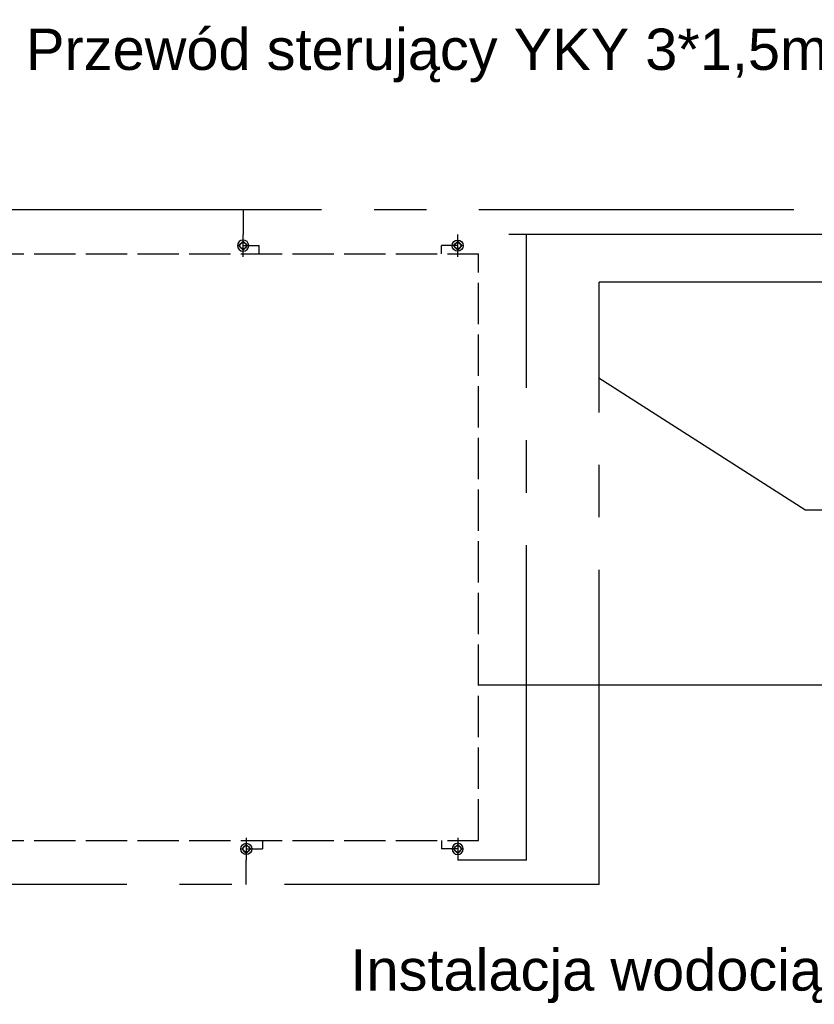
# Model space of a CAD drawing. Extents: x -118729 to -53705, y 33529 to 45095.
# Tile 62 of 83: x -57144 to -56663, y 34850 to 35446. Entities that reach past the tile are written whole.
import ezdxf

# ---------------------------------------------------------------- set-up
doc = ezdxf.new("R2010")
doc.units = 0
doc.header["$LTSCALE"] = 10
doc.header["$MEASUREMENT"] = 0
doc.linetypes.add('CENTER2', pattern=[28.575, 19.05, -3.175, 3.175, -3.175])
doc.linetypes.add('GEN3A', pattern=[3.125, 2.5, -0.625])
doc.layers.get('0').update_dxf_attribs({"color": 9, "linetype": 'CONTINUOUS'})
for name, color, linetype in [('GR_025', 131, 'CONTINUOUS'), ('LEITUNG110', 91, 'CONTINUOUS'), ('LEITUNG90', 20, 'GEN3A'), ('linie', 7, 'CONTINUOUS'), ('PRZEWOD STERUJACY 2(3)x1.5mm2', 6, 'GEN3A'), ('REGNER', 7, 'CONTINUOUS')]:
    doc.layers.add(name, color=color, linetype=linetype)
doc.layers.add('S_TAB_RZĘDNYCH', color=9, linetype='CONTINUOUS', lineweight=13)
doc.styles.add('LEGNICA', font='arial.ttf')
doc.styles.add('ROMANS', font='arial.ttf', dxfattribs={"height": 20})
doc.dimstyles.new('ISO-25', dxfattribs={"dimtxt": 20, "dimasz": 10, "dimexe": 10, "dimexo": 1, "dimgap": 2, "dimtad": 1, "dimdec": 0, "dimtxsty": 'LEGNICA', "dimblk": 'ARCHTICK', "dimcen": 2.5, "dimclrd": 4, "dimclrt": 6, "dimadec": 0, "dimazin": 0, "dimtfac": 1, "dimtdec": 0, "dimtmove": 1, "dimatfit": 3, "dimldrblk": 'ARCHTICK', "dimfxl": 0, "dimarcsym": 0})

# ---------------------------------------------------------------- blocks, each defined once
blk = doc.blocks.new('A$C052A5F75')
at = {"layer": 'REGNER'}
blk.add_line((0, 2.25), (9, 2.25), dxfattribs=at)
blk.add_circle((4.5, 2.25), 2.25, dxfattribs=at)
blk = doc.blocks.new('A$C302D39B5')
blk.add_blockref('A$C052A5F75', (0, 0))
blk = doc.blocks.new('_ARCHTICK')
at = {"color": 0, "linetype": 'ByBlock', "const_width": 0.15}
blk.add_lwpolyline([(-0.5, -0.5), (0.5, 0.5)], dxfattribs=at)

msp = doc.modelspace()

# ---------------------------------------------------------------- linework, layer by layer
for p, q in [((-57008.41, 35309.43), (-56998.67, 35309.43)), ((-56998.67, 35304.43), (-56998.67, 35309.43)), ((-56888.33, 35304.43), (-56888.33, 35309.43)), ((-56878.6, 35309.43), (-56888.33, 35309.43)), ((-56996.76, 34949.43), (-56996.76, 34944.43)), ((-56888.33, 34949.43), (-56888.33, 34944.43)), ((-57006.5, 34944.43), (-56996.76, 34944.43)), ((-56878.6, 34944.43), (-56888.33, 34944.43))]:
    msp.add_line(p, q)
for points in [[(-57008.41, 35306.73), (-57011.11, 35309.43), (-57008.41, 35312.13), (-57005.71, 35309.43)], [(-56878.6, 35306.73), (-56875.9, 35309.43), (-56878.6, 35312.13), (-56881.3, 35309.43)], [(-57006.5, 34947.13), (-57009.2, 34944.43), (-57006.5, 34941.73), (-57003.8, 34944.43)], [(-56878.6, 34947.13), (-56875.9, 34944.43), (-56878.6, 34941.73), (-56881.3, 34944.43)]]:
    msp.add_lwpolyline(points, close=True)
for centre in [(-57008.41, 35309.43), (-56878.6, 35309.43), (-57006.5, 34944.43), (-56878.6, 34944.43)]:
    msp.add_circle(centre, 1.91)
at = {"layer": 'LEITUNG110', "ltscale": 10}
msp.add_line((-55723.29, 35043.41), (-56866.1, 35043.41), dxfattribs=at)
at = {"layer": 'LEITUNG90'}
for p, q in [((-57416.1, 35304.43), (-56866.1, 35304.43)), ((-56866.1, 34949.43), (-56866.1, 35304.43)), ((-57416.1, 34949.43), (-56866.1, 34949.43))]:
    msp.add_line(p, q, dxfattribs=at)
at = {"layer": 'linie', "ltscale": 10}
for q in [(-56793.26, 35229.24), (-56086.79, 35149.57)]:
    msp.add_line((-56668.63, 35149.57), q, dxfattribs=at)
at = {"layer": 'PRZEWOD STERUJACY 2(3)x1.5mm2', "linetype": 'CENTER2'}
for p, q in [((-56389.47, 35331.07), (-57403.6, 35331.07)), ((-56371.51, 35316.18), (-56878.6, 35316.18)), ((-56836.89, 34937.68), (-56836.89, 35316.18)), ((-56792.96, 34922.8), (-56792.96, 35287.36)), ((-56335.44, 35287.36), (-56792.96, 35287.36)), ((-56836.89, 34937.68), (-56878.6, 34937.68)), ((-56792.96, 34922.8), (-57403.6, 34922.8))]:
    msp.add_line(p, q, dxfattribs=at)
at = {"layer": 'PRZEWOD STERUJACY 2(3)x1.5mm2'}
for p, q in [((-57008.41, 35331.07), (-57008.41, 35316.18)), ((-57006.5, 34922.8), (-57006.5, 34937.68))]:
    msp.add_line(p, q, dxfattribs=at)

# ---------------------------------------------------------------- block references
at = {"yscale": 1.499999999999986}
for p, xscale, zscale, rotation in [((-57011.79, 35302.68), -1.499999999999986, 1.5, 270), ((-56875.22, 35302.68), 1.499999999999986, 1.499999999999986, 90), ((-57009.87, 34951.18), 1.499999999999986, 1.499999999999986, 270), ((-56875.22, 34951.18), -1.499999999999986, 1.499999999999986, 89.99999999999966)]:
    msp.add_blockref('A$C302D39B5', p, dxfattribs=dict(at, xscale=xscale, zscale=zscale, rotation=rotation))

# ---------------------------------------------------------------- texts
at = {"layer": 'S_TAB_RZĘDNYCH', "color": 7, "style": 'ROMANS'}
msp.add_text('Przewód sterujący YKY 3*1,5mm²', height=25, dxfattribs=at).set_placement((-57139.73, 35415.72))
at = {"layer": 'S_TAB_RZĘDNYCH', "color": 7, "insert": (-56036.94, 34851.11), "char_height": 25, "attachment_point": 9, "style": 'ROMANS'}
msp.add_mtext('Instalacja wodociągowa-doprowadzenie wody do zbiornika', dxfattribs=at)

# ---------------------------------------------------------------- leaders
at = {"layer": 'GR_025', "color": 0, "annotation_type": 0, "has_hookline": 1, "hookline_direction": 1, "text_width": 901.91}
msp.add_leader([(-55943.22, 34946.34), (-56026.31, 34854.23), (-56036.31, 34854.23)], dimstyle='ISO-25', override={"dimgap": 0.625, "dimtad": 0}, dxfattribs=at)

doc.saveas('drawing.dxf')
